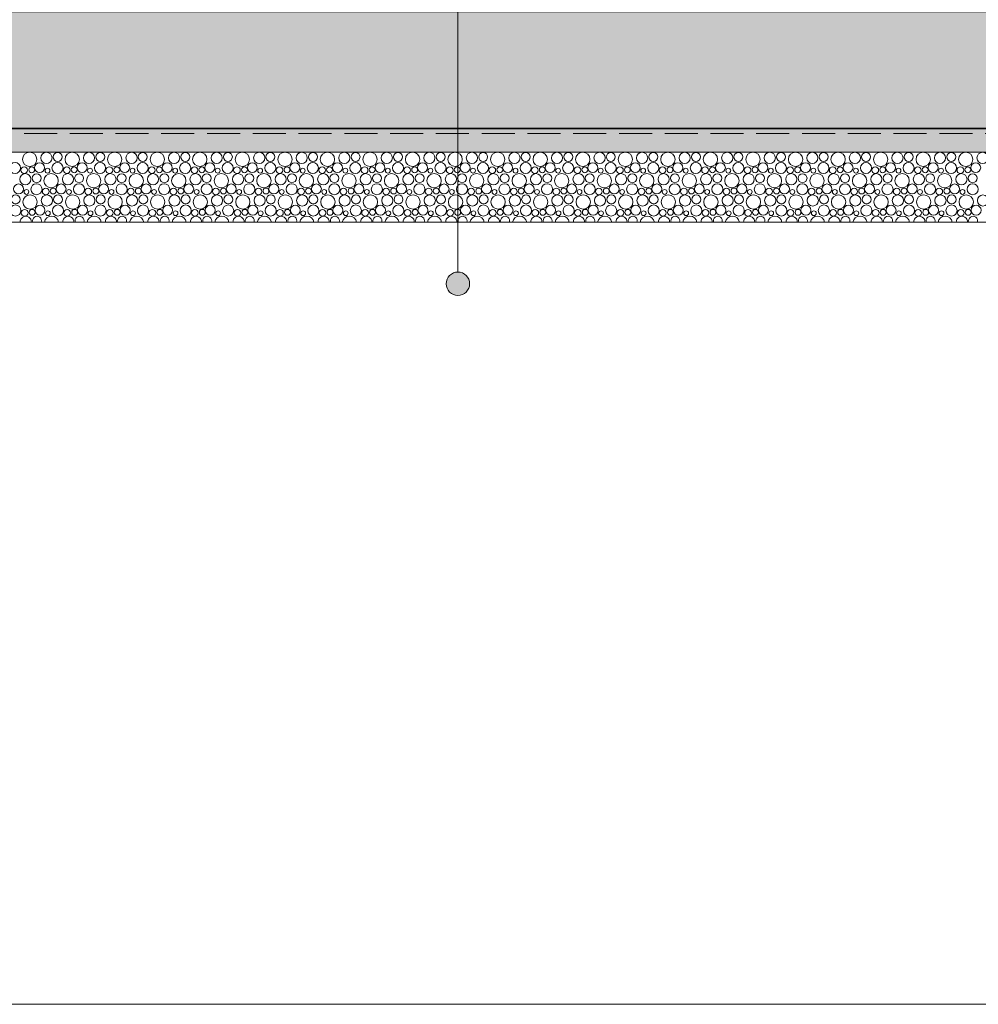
# Model space of a CAD drawing. Header units: millimetres. Extents: x -126680 to -83680, y 18016 to 39016.
# Tile 72 of 121: x -102287 to -98190, y 18016 to 22224. Entities that reach past the tile are written whole.
import ezdxf

# ---------------------------------------------------------------- set-up
doc = ezdxf.new("R2010")
doc.units = ezdxf.units.MM
doc.header["$MEASUREMENT"] = 0
doc.linetypes.add('Krawędzie ukryte', pattern=[195.611112, 141.111112, -54.5])
for name, color, linetype, lineweight in [('Nowe_Konstrukcja - Stropy_Nr_pióra__21', 7, 'Continuous', 20), ('Nowe_Konstrukcja - Stropy_Nr_pióra__3', 7, 'Continuous', 13), ('Nowe_Konstrukcja - Stropy_Nr_pióra__41', 7, 'Continuous', 13), ('Nowe_Konstrukcja - Stropy_Nr_pióra__7', 7, 'Continuous', 35), ('Nowe_Konstrukcja - Ściany zew_Nr_pióra__21', 7, 'Continuous', 20), ('Nowe_Wymiarowanie - Ogólne_Nr_pióra__42', 8, 'Continuous', 25), ('Nowe_zagospodarowanie_Nr_pióra__21', 7, 'Continuous', 20)]:
    doc.layers.add(name, color=color, linetype=linetype, lineweight=lineweight)
doc.layers.add('Nowe_Konstrukcja - Stropy_Nr_pióra__62', color=7, linetype='Continuous', lineweight=18, true_color=0xaaaaaa)
doc.layers.add('Nowe_Wymiarowanie - Ogólne_Nr_pióra__81', color=7, linetype='Continuous', lineweight=13, true_color=0x6a6a6a)
doc.layers.add('Nowe_Wymiarowanie - Ogólne', color=7, linetype='Continuous')
doc.layers.add('Nowe_zagospodarowanie', color=7, linetype='Continuous')
doc.styles.add('STYL_AUTOMATYCZNY_1', font='arial.ttf')
doc.dimstyles.new('STYL_AUTOMATYCZNY__1', dxfattribs={"dimtxt": 125, "dimasz": 47.5, "dimexe": 0.18, "dimexo": 0.0625, "dimgap": 0, "dimtad": 1, "dimdec": 0, "dimlfac": 0.1, "dimzin": 0, "dimdsep": 46, "dimtxsty": 'STYL_AUTOMATYCZNY_1', "dimblk": 'ARROWHEAD_6', "dimblk1": 'ARROWHEAD_6', "dimblk2": 'ARROWHEAD_6', "dimcen": 0.09, "dimse1": 1, "dimse2": 1, "dimclrd": 256, "dimclre": 256, "dimclrt": 8, "dimazin": 0, "dimtfac": 1, "dimtdec": 4, "dimtmove": 0, "dimatfit": 3, "dimfxl": 0, "dimtolj": 1, "dimtzin": 0, "dimarcsym": 0})

# ---------------------------------------------------------------- blocks, each defined once
blk = doc.blocks.new('*X4')
at = {"layer": 'Nowe_Konstrukcja - Stropy_Nr_pióra__62', "color": 253, "linetype": 'Continuous', "lineweight": 18, "true_color": 0xaaaaaa}
for centre, radius in [((-102244.4, 21626.9), 30.6), ((-102172.6, 21633.2), 23.9), ((-102124.6, 21637.6), 19.2), ((-102062.5, 21626.9), 30.6), ((-101990.7, 21633.2), 23.9), ((-101942.7, 21637.6), 19.2), ((-101880.7, 21626.9), 30.6), ((-101808.9, 21633.2), 23.9), ((-101760.9, 21637.6), 19.2), ((-101698.8, 21626.9), 30.6), ((-101627, 21633.2), 23.9), ((-101579, 21637.6), 19.2), ((-101517, 21626.9), 30.6), ((-101445.2, 21633.2), 23.9), ((-101397.2, 21637.6), 19.2), ((-101335.1, 21626.9), 30.6), ((-101263.3, 21633.2), 23.9), ((-101215.3, 21637.6), 19.2), ((-101153.2, 21626.9), 30.6), ((-101081.5, 21633.2), 23.9), ((-101033.5, 21637.6), 19.2), ((-100971.4, 21626.9), 30.6), ((-100899.6, 21633.2), 23.9), ((-100851.6, 21637.6), 19.2), ((-100789.5, 21626.9), 30.6), ((-100717.8, 21633.2), 23.9), ((-100669.7, 21637.6), 19.2), ((-100607.7, 21626.9), 30.6), ((-100535.9, 21633.2), 23.9), ((-100487.9, 21637.6), 19.2), ((-100425.8, 21626.9), 30.6), ((-100354.1, 21633.2), 23.9), ((-100306, 21637.6), 19.2), ((-100244, 21626.9), 30.6), ((-100172.2, 21633.2), 23.9), ((-100124.2, 21637.6), 19.2), ((-100062.1, 21626.9), 30.6), ((-99990.3, 21633.2), 23.9), ((-99942.3, 21637.6), 19.2), ((-99880.3, 21626.9), 30.6), ((-99808.5, 21633.2), 23.9), ((-99760.5, 21637.6), 19.2), ((-99698.4, 21626.9), 30.6), ((-99626.6, 21633.2), 23.9), ((-99578.6, 21637.6), 19.2), ((-99516.6, 21626.9), 30.6), ((-99444.8, 21633.2), 23.9), ((-99396.8, 21637.6), 19.2), ((-99334.7, 21626.9), 30.6), ((-99262.9, 21633.2), 23.9), ((-99214.9, 21637.6), 19.2), ((-99152.9, 21626.9), 30.6), ((-99081.1, 21633.2), 23.9), ((-99033.1, 21637.6), 19.2), ((-98971, 21626.9), 30.6), ((-98899.2, 21633.2), 23.9), ((-98851.2, 21637.6), 19.2), ((-98789.2, 21626.9), 30.6), ((-98717.4, 21633.2), 23.9), ((-98669.4, 21637.6), 19.2), ((-98607.3, 21626.9), 30.6), ((-98535.5, 21633.2), 23.9), ((-98487.5, 21637.6), 19.2), ((-98425.4, 21626.9), 30.6), ((-98353.7, 21633.2), 23.9), ((-98305.6, 21637.6), 19.2), ((-98243.6, 21626.9), 30.6), ((-98171.8, 21633.2), 23.9), ((-102306.9, 21590.4), 23.7), ((-102267.4, 21580.8), 14.3), ((-102235.5, 21582.6), 12.5), ((-102201.8, 21591.5), 21.3), ((-102168.1, 21578.8), 10.3), ((-102125.1, 21590.4), 23.7), ((-102085.6, 21580.8), 14.3), ((-102053.7, 21582.6), 12.5), ((-102020, 21591.5), 21.3), ((-101986.3, 21578.8), 10.3), ((-101943.2, 21590.4), 23.7), ((-101903.7, 21580.8), 14.3), ((-101871.8, 21582.6), 12.5), ((-101838.1, 21591.5), 21.3), ((-101804.4, 21578.8), 10.3), ((-101761.4, 21590.4), 23.7), ((-101721.9, 21580.8), 14.3), ((-101689.9, 21582.6), 12.5), ((-101656.3, 21591.5), 21.3), ((-101622.6, 21578.8), 10.3), ((-101579.5, 21590.4), 23.7), ((-101540, 21580.8), 14.3), ((-101508.1, 21582.6), 12.5), ((-101474.4, 21591.5), 21.3), ((-101440.7, 21578.8), 10.3), ((-101397.7, 21590.4), 23.7), ((-101358.2, 21580.8), 14.3), ((-101326.2, 21582.6), 12.5), ((-101292.6, 21591.5), 21.3), ((-101258.9, 21578.8), 10.3), ((-101215.8, 21590.4), 23.7), ((-101176.3, 21580.8), 14.3), ((-101144.4, 21582.6), 12.5), ((-101110.7, 21591.5), 21.3), ((-101077, 21578.8), 10.3), ((-101034, 21590.4), 23.7), ((-100994.4, 21580.8), 14.3), ((-100962.5, 21582.6), 12.5), ((-100928.8, 21591.5), 21.3), ((-100895.2, 21578.8), 10.3), ((-100852.1, 21590.4), 23.7), ((-100812.6, 21580.8), 14.3), ((-100780.7, 21582.6), 12.5), ((-100747, 21591.5), 21.3), ((-100713.3, 21578.8), 10.3), ((-100670.3, 21590.4), 23.7), ((-100630.7, 21580.8), 14.3), ((-100598.8, 21582.6), 12.5), ((-100565.1, 21591.5), 21.3), ((-100531.5, 21578.8), 10.3), ((-100488.4, 21590.4), 23.7), ((-100448.9, 21580.8), 14.3), ((-100417, 21582.6), 12.5), ((-100383.3, 21591.5), 21.3), ((-100349.6, 21578.8), 10.3), ((-100306.5, 21590.4), 23.7), ((-100267, 21580.8), 14.3), ((-100235.1, 21582.6), 12.5), ((-100201.4, 21591.5), 21.3), ((-100167.7, 21578.8), 10.3), ((-100124.7, 21590.4), 23.7), ((-100085.2, 21580.8), 14.3), ((-100053.3, 21582.6), 12.5), ((-100019.6, 21591.5), 21.3), ((-99985.9, 21578.8), 10.3), ((-99942.8, 21590.4), 23.7), ((-99903.3, 21580.8), 14.3), ((-99871.4, 21582.6), 12.5), ((-99837.7, 21591.5), 21.3), ((-99804, 21578.8), 10.3), ((-99761, 21590.4), 23.7), ((-99721.5, 21580.8), 14.3), ((-99689.6, 21582.6), 12.5), ((-99655.9, 21591.5), 21.3), ((-99622.2, 21578.8), 10.3), ((-99579.1, 21590.4), 23.7), ((-99539.6, 21580.8), 14.3), ((-99507.7, 21582.6), 12.5), ((-99474, 21591.5), 21.3), ((-99440.3, 21578.8), 10.3), ((-99397.3, 21590.4), 23.7), ((-99357.8, 21580.8), 14.3), ((-99325.8, 21582.6), 12.5), ((-99292.2, 21591.5), 21.3), ((-99258.5, 21578.8), 10.3), ((-99215.4, 21590.4), 23.7), ((-99175.9, 21580.8), 14.3), ((-99144, 21582.6), 12.5), ((-99110.3, 21591.5), 21.3), ((-99076.6, 21578.8), 10.3), ((-99033.6, 21590.4), 23.7), ((-98994.1, 21580.8), 14.3), ((-98962.1, 21582.6), 12.5), ((-98928.5, 21591.5), 21.3), ((-98894.8, 21578.8), 10.3), ((-98851.7, 21590.4), 23.7), ((-98812.2, 21580.8), 14.3), ((-98780.3, 21582.6), 12.5), ((-98746.6, 21591.5), 21.3), ((-98712.9, 21578.8), 10.3), ((-98669.9, 21590.4), 23.7), ((-98630.3, 21580.8), 14.3), ((-98598.4, 21582.6), 12.5), ((-98564.7, 21591.5), 21.3), ((-98531.1, 21578.8), 10.3), ((-98488, 21590.4), 23.7), ((-98448.5, 21580.8), 14.3), ((-98416.6, 21582.6), 12.5), ((-98382.9, 21591.5), 21.3), ((-98349.2, 21578.8), 10.3), ((-98306.2, 21590.4), 23.7), ((-98266.6, 21580.8), 14.3), ((-98234.7, 21582.6), 12.5), ((-98201, 21591.5), 21.3), ((-102262.6, 21542.2), 23.9), ((-102214.6, 21546.6), 19.2), ((-102152.5, 21535.9), 30.6), ((-102080.7, 21542.2), 23.9), ((-102032.7, 21546.6), 19.2), ((-101970.7, 21535.9), 30.6), ((-101898.9, 21542.2), 23.9), ((-101850.9, 21546.6), 19.2), ((-101788.8, 21535.9), 30.6), ((-101717, 21542.2), 23.9), ((-101669, 21546.6), 19.2), ((-101607, 21535.9), 30.6), ((-101535.2, 21542.2), 23.9), ((-101487.2, 21546.6), 19.2), ((-101425.1, 21535.9), 30.6), ((-101353.3, 21542.2), 23.9), ((-101305.3, 21546.6), 19.2), ((-101243.2, 21535.9), 30.6), ((-101171.5, 21542.2), 23.9), ((-101123.5, 21546.6), 19.2), ((-101061.4, 21535.9), 30.6), ((-100989.6, 21542.2), 23.9), ((-100941.6, 21546.6), 19.2), ((-100879.5, 21535.9), 30.6), ((-100807.8, 21542.2), 23.9), ((-100759.7, 21546.6), 19.2), ((-100697.7, 21535.9), 30.6), ((-100625.9, 21542.2), 23.9), ((-100577.9, 21546.6), 19.2), ((-100515.8, 21535.9), 30.6), ((-100444.1, 21542.2), 23.9), ((-100396, 21546.6), 19.2), ((-100334, 21535.9), 30.6), ((-100262.2, 21542.2), 23.9), ((-100214.2, 21546.6), 19.2), ((-100152.1, 21535.9), 30.6), ((-100080.3, 21542.2), 23.9), ((-100032.3, 21546.6), 19.2), ((-99970.3, 21535.9), 30.6), ((-99898.5, 21542.2), 23.9), ((-99850.5, 21546.6), 19.2), ((-99788.4, 21535.9), 30.6), ((-99716.6, 21542.2), 23.9), ((-99668.6, 21546.6), 19.2), ((-99606.6, 21535.9), 30.6), ((-99534.8, 21542.2), 23.9), ((-99486.8, 21546.6), 19.2), ((-99424.7, 21535.9), 30.6), ((-99352.9, 21542.2), 23.9), ((-99304.9, 21546.6), 19.2), ((-99242.9, 21535.9), 30.6), ((-99171.1, 21542.2), 23.9), ((-99123.1, 21546.6), 19.2), ((-99061, 21535.9), 30.6), ((-98989.2, 21542.2), 23.9), ((-98941.2, 21546.6), 19.2), ((-98879.2, 21535.9), 30.6), ((-98807.4, 21542.2), 23.9), ((-98759.4, 21546.6), 19.2), ((-98697.3, 21535.9), 30.6), ((-98625.5, 21542.2), 23.9), ((-98577.5, 21546.6), 19.2), ((-98515.4, 21535.9), 30.6), ((-98443.7, 21542.2), 23.9), ((-98395.6, 21546.6), 19.2), ((-98333.6, 21535.9), 30.6), ((-98261.8, 21542.2), 23.9), ((-98213.8, 21546.6), 19.2), ((-102291.8, 21500.5), 21.3), ((-102215.1, 21499.4), 23.7), ((-102175.6, 21489.8), 14.3), ((-102143.7, 21491.6), 12.5), ((-102110, 21500.5), 21.3), ((-102033.2, 21499.4), 23.7), ((-101993.7, 21489.8), 14.3), ((-101961.8, 21491.6), 12.5), ((-101928.1, 21500.5), 21.3), ((-101851.4, 21499.4), 23.7), ((-101811.9, 21489.8), 14.3), ((-101779.9, 21491.6), 12.5), ((-101746.3, 21500.5), 21.3), ((-101669.5, 21499.4), 23.7), ((-101630, 21489.8), 14.3), ((-101598.1, 21491.6), 12.5), ((-101564.4, 21500.5), 21.3), ((-101487.7, 21499.4), 23.7), ((-101448.2, 21489.8), 14.3), ((-101416.2, 21491.6), 12.5), ((-101382.6, 21500.5), 21.3), ((-101305.8, 21499.4), 23.7), ((-101266.3, 21489.8), 14.3), ((-101234.4, 21491.6), 12.5), ((-101200.7, 21500.5), 21.3), ((-101124, 21499.4), 23.7), ((-101084.4, 21489.8), 14.3), ((-101052.5, 21491.6), 12.5), ((-101018.8, 21500.5), 21.3), ((-100942.1, 21499.4), 23.7), ((-100902.6, 21489.8), 14.3), ((-100870.7, 21491.6), 12.5), ((-100837, 21500.5), 21.3), ((-100760.3, 21499.4), 23.7), ((-100720.7, 21489.8), 14.3), ((-100688.8, 21491.6), 12.5), ((-100655.1, 21500.5), 21.3), ((-100578.4, 21499.4), 23.7), ((-100538.9, 21489.8), 14.3), ((-100507, 21491.6), 12.5), ((-100473.3, 21500.5), 21.3), ((-100396.5, 21499.4), 23.7), ((-100357, 21489.8), 14.3), ((-100325.1, 21491.6), 12.5), ((-100291.4, 21500.5), 21.3), ((-100214.7, 21499.4), 23.7), ((-100175.2, 21489.8), 14.3), ((-100143.3, 21491.6), 12.5), ((-100109.6, 21500.5), 21.3), ((-100032.8, 21499.4), 23.7), ((-99993.3, 21489.8), 14.3), ((-99961.4, 21491.6), 12.5), ((-99927.7, 21500.5), 21.3), ((-99851, 21499.4), 23.7), ((-99811.5, 21489.8), 14.3), ((-99779.6, 21491.6), 12.5), ((-99745.9, 21500.5), 21.3), ((-99669.1, 21499.4), 23.7), ((-99629.6, 21489.8), 14.3), ((-99597.7, 21491.6), 12.5), ((-99564, 21500.5), 21.3), ((-99487.3, 21499.4), 23.7), ((-99447.8, 21489.8), 14.3), ((-99415.8, 21491.6), 12.5), ((-99382.2, 21500.5), 21.3), ((-99305.4, 21499.4), 23.7), ((-99265.9, 21489.8), 14.3), ((-99234, 21491.6), 12.5), ((-99200.3, 21500.5), 21.3), ((-99123.6, 21499.4), 23.7), ((-99084.1, 21489.8), 14.3), ((-99052.1, 21491.6), 12.5), ((-99018.5, 21500.5), 21.3), ((-98941.7, 21499.4), 23.7), ((-98902.2, 21489.8), 14.3), ((-98870.3, 21491.6), 12.5), ((-98836.6, 21500.5), 21.3), ((-98759.9, 21499.4), 23.7), ((-98720.3, 21489.8), 14.3), ((-98688.4, 21491.6), 12.5), ((-98654.7, 21500.5), 21.3), ((-98578, 21499.4), 23.7), ((-98538.5, 21489.8), 14.3), ((-98506.6, 21491.6), 12.5), ((-98472.9, 21500.5), 21.3), ((-98396.2, 21499.4), 23.7), ((-98356.6, 21489.8), 14.3), ((-98324.7, 21491.6), 12.5), ((-98291, 21500.5), 21.3), ((-98214.3, 21499.4), 23.7), ((-102304.6, 21455.6), 19.2), ((-102242.5, 21444.9), 30.6), ((-102258.1, 21487.8), 10.3), ((-102170.7, 21451.2), 23.9), ((-102122.7, 21455.6), 19.2), ((-102060.7, 21444.9), 30.6), ((-102076.3, 21487.8), 10.3), ((-101988.9, 21451.2), 23.9), ((-101940.9, 21455.6), 19.2), ((-101878.8, 21444.9), 30.6), ((-101894.4, 21487.8), 10.3), ((-101807, 21451.2), 23.9), ((-101759, 21455.6), 19.2), ((-101697, 21444.9), 30.6), ((-101712.6, 21487.8), 10.3), ((-101625.2, 21451.2), 23.9), ((-101577.2, 21455.6), 19.2), ((-101515.1, 21444.9), 30.6), ((-101530.7, 21487.8), 10.3), ((-101443.3, 21451.2), 23.9), ((-101395.3, 21455.6), 19.2), ((-101333.2, 21444.9), 30.6), ((-101348.9, 21487.8), 10.3), ((-101261.5, 21451.2), 23.9), ((-101213.5, 21455.6), 19.2), ((-101151.4, 21444.9), 30.6), ((-101167, 21487.8), 10.3), ((-101079.6, 21451.2), 23.9), ((-101031.6, 21455.6), 19.2), ((-100969.5, 21444.9), 30.6), ((-100985.2, 21487.8), 10.3), ((-100897.8, 21451.2), 23.9), ((-100849.7, 21455.6), 19.2), ((-100787.7, 21444.9), 30.6), ((-100803.3, 21487.8), 10.3), ((-100715.9, 21451.2), 23.9), ((-100667.9, 21455.6), 19.2), ((-100605.8, 21444.9), 30.6), ((-100621.5, 21487.8), 10.3), ((-100534.1, 21451.2), 23.9), ((-100486, 21455.6), 19.2), ((-100424, 21444.9), 30.6), ((-100439.6, 21487.8), 10.3), ((-100352.2, 21451.2), 23.9), ((-100304.2, 21455.6), 19.2), ((-100242.1, 21444.9), 30.6), ((-100257.7, 21487.8), 10.3), ((-100170.3, 21451.2), 23.9), ((-100122.3, 21455.6), 19.2), ((-100060.3, 21444.9), 30.6), ((-100075.9, 21487.8), 10.3), ((-99988.5, 21451.2), 23.9), ((-99940.5, 21455.6), 19.2), ((-99878.4, 21444.9), 30.6), ((-99894, 21487.8), 10.3), ((-99806.6, 21451.2), 23.9), ((-99758.6, 21455.6), 19.2), ((-99696.6, 21444.9), 30.6), ((-99712.2, 21487.8), 10.3), ((-99624.8, 21451.2), 23.9), ((-99576.8, 21455.6), 19.2), ((-99514.7, 21444.9), 30.6), ((-99530.3, 21487.8), 10.3), ((-99442.9, 21451.2), 23.9), ((-99394.9, 21455.6), 19.2), ((-99332.9, 21444.9), 30.6), ((-99348.5, 21487.8), 10.3), ((-99261.1, 21451.2), 23.9), ((-99213.1, 21455.6), 19.2), ((-99151, 21444.9), 30.6), ((-99166.6, 21487.8), 10.3), ((-99079.2, 21451.2), 23.9), ((-99031.2, 21455.6), 19.2), ((-98969.2, 21444.9), 30.6), ((-98984.8, 21487.8), 10.3), ((-98897.4, 21451.2), 23.9), ((-98849.4, 21455.6), 19.2), ((-98787.3, 21444.9), 30.6), ((-98802.9, 21487.8), 10.3), ((-98715.5, 21451.2), 23.9), ((-98667.5, 21455.6), 19.2), ((-98605.4, 21444.9), 30.6), ((-98621.1, 21487.8), 10.3), ((-98533.7, 21451.2), 23.9), ((-98485.6, 21455.6), 19.2), ((-98423.6, 21444.9), 30.6), ((-98439.2, 21487.8), 10.3), ((-98351.8, 21451.2), 23.9), ((-98303.8, 21455.6), 19.2), ((-98241.7, 21444.9), 30.6), ((-98257.4, 21487.8), 10.3), ((-98170, 21451.2), 23.9), ((-102305.1, 21408.4), 23.7), ((-102200, 21409.5), 21.3), ((-102123.2, 21408.4), 23.7), ((-102018.1, 21409.5), 21.3), ((-101941.4, 21408.4), 23.7), ((-101836.3, 21409.5), 21.3), ((-101759.5, 21408.4), 23.7), ((-101654.4, 21409.5), 21.3), ((-101577.7, 21408.4), 23.7), ((-101472.6, 21409.5), 21.3), ((-101395.8, 21408.4), 23.7), ((-101290.7, 21409.5), 21.3), ((-101214, 21408.4), 23.7), ((-101108.8, 21409.5), 21.3), ((-101032.1, 21408.4), 23.7), ((-100927, 21409.5), 21.3), ((-100850.3, 21408.4), 23.7), ((-100745.1, 21409.5), 21.3), ((-100668.4, 21408.4), 23.7), ((-100563.3, 21409.5), 21.3), ((-100486.5, 21408.4), 23.7), ((-100381.4, 21409.5), 21.3), ((-100304.7, 21408.4), 23.7), ((-100199.6, 21409.5), 21.3), ((-100122.8, 21408.4), 23.7), ((-100017.7, 21409.5), 21.3), ((-99941, 21408.4), 23.7), ((-99835.9, 21409.5), 21.3), ((-99759.1, 21408.4), 23.7), ((-99654, 21409.5), 21.3), ((-99577.3, 21408.4), 23.7), ((-99472.2, 21409.5), 21.3), ((-99395.4, 21408.4), 23.7), ((-99290.3, 21409.5), 21.3), ((-99213.6, 21408.4), 23.7), ((-99108.5, 21409.5), 21.3), ((-99031.7, 21408.4), 23.7), ((-98926.6, 21409.5), 21.3), ((-98849.9, 21408.4), 23.7), ((-98744.7, 21409.5), 21.3), ((-98668, 21408.4), 23.7), ((-98562.9, 21409.5), 21.3), ((-98486.2, 21408.4), 23.7), ((-98381, 21409.5), 21.3), ((-98304.3, 21408.4), 23.7), ((-98199.2, 21409.5), 21.3), ((-102265.6, 21398.8), 14.3), ((-102233.7, 21400.6), 12.5), ((-102166.3, 21396.8), 10.3), ((-102083.7, 21398.8), 14.3), ((-102051.8, 21400.6), 12.5), ((-101984.4, 21396.8), 10.3), ((-101901.9, 21398.8), 14.3), ((-101869.9, 21400.6), 12.5), ((-101802.6, 21396.8), 10.3), ((-101720, 21398.8), 14.3), ((-101688.1, 21400.6), 12.5), ((-101620.7, 21396.8), 10.3), ((-101538.2, 21398.8), 14.3), ((-101506.2, 21400.6), 12.5), ((-101438.9, 21396.8), 10.3), ((-101356.3, 21398.8), 14.3), ((-101324.4, 21400.6), 12.5), ((-101257, 21396.8), 10.3), ((-101174.4, 21398.8), 14.3), ((-101142.5, 21400.6), 12.5), ((-101075.2, 21396.8), 10.3), ((-100992.6, 21398.8), 14.3), ((-100960.7, 21400.6), 12.5), ((-100893.3, 21396.8), 10.3), ((-100810.7, 21398.8), 14.3), ((-100778.8, 21400.6), 12.5), ((-100711.5, 21396.8), 10.3), ((-100628.9, 21398.8), 14.3), ((-100597, 21400.6), 12.5), ((-100529.6, 21396.8), 10.3), ((-100447, 21398.8), 14.3), ((-100415.1, 21400.6), 12.5), ((-100347.7, 21396.8), 10.3), ((-100265.2, 21398.8), 14.3), ((-100233.3, 21400.6), 12.5), ((-100165.9, 21396.8), 10.3), ((-100083.3, 21398.8), 14.3), ((-100051.4, 21400.6), 12.5), ((-99984, 21396.8), 10.3), ((-99901.5, 21398.8), 14.3), ((-99869.6, 21400.6), 12.5), ((-99802.2, 21396.8), 10.3), ((-99719.6, 21398.8), 14.3), ((-99687.7, 21400.6), 12.5), ((-99620.3, 21396.8), 10.3), ((-99537.8, 21398.8), 14.3), ((-99505.8, 21400.6), 12.5), ((-99438.5, 21396.8), 10.3), ((-99355.9, 21398.8), 14.3), ((-99324, 21400.6), 12.5), ((-99256.6, 21396.8), 10.3), ((-99174.1, 21398.8), 14.3), ((-99142.1, 21400.6), 12.5), ((-99074.8, 21396.8), 10.3), ((-98992.2, 21398.8), 14.3), ((-98960.3, 21400.6), 12.5), ((-98892.9, 21396.8), 10.3), ((-98810.3, 21398.8), 14.3), ((-98778.4, 21400.6), 12.5), ((-98711.1, 21396.8), 10.3), ((-98628.5, 21398.8), 14.3), ((-98596.6, 21400.6), 12.5), ((-98529.2, 21396.8), 10.3), ((-98446.6, 21398.8), 14.3), ((-98414.7, 21400.6), 12.5), ((-98347.4, 21396.8), 10.3), ((-98264.8, 21398.8), 14.3), ((-98232.9, 21400.6), 12.5)]:
    blk.add_circle(centre, radius, dxfattribs=at)
for centre, radius, start, end in [((-102216.9, 21681.4), 23.7, 257.736, 282.264), ((-102177.4, 21671.8), 14.3, 251.5647, 288.4353), ((-102035.1, 21681.4), 23.7, 257.736, 282.264), ((-101995.6, 21671.8), 14.3, 251.5647, 288.4353), ((-101853.2, 21681.4), 23.7, 257.736, 282.264), ((-101813.7, 21671.8), 14.3, 251.5647, 288.4353), ((-101671.4, 21681.4), 23.7, 257.736, 282.264), ((-101631.9, 21671.8), 14.3, 251.5647, 288.4353), ((-101489.5, 21681.4), 23.7, 257.736, 282.264), ((-101450, 21671.8), 14.3, 251.5647, 288.4353), ((-101307.7, 21681.4), 23.7, 257.736, 282.264), ((-101268.2, 21671.8), 14.3, 251.5647, 288.4353), ((-101125.8, 21681.4), 23.7, 257.736, 282.264), ((-101086.3, 21671.8), 14.3, 251.5647, 288.4353), ((-100944, 21681.4), 23.7, 257.736, 282.264), ((-100904.4, 21671.8), 14.3, 251.5647, 288.4353), ((-100762.1, 21681.4), 23.7, 257.736, 282.264), ((-100722.6, 21671.8), 14.3, 251.5647, 288.4353), ((-100580.3, 21681.4), 23.7, 257.736, 282.264), ((-100540.7, 21671.8), 14.3, 251.5647, 288.4353), ((-100398.4, 21681.4), 23.7, 257.736, 282.264), ((-100358.9, 21671.8), 14.3, 251.5647, 288.4353), ((-100216.5, 21681.4), 23.7, 257.736, 282.264), ((-100177, 21671.8), 14.3, 251.5647, 288.4353), ((-100034.7, 21681.4), 23.7, 257.736, 282.264), ((-99995.2, 21671.8), 14.3, 251.5647, 288.4353), ((-99852.8, 21681.4), 23.7, 257.736, 282.264), ((-99813.3, 21671.8), 14.3, 251.5647, 288.4353), ((-99671, 21681.4), 23.7, 257.736, 282.264), ((-99631.5, 21671.8), 14.3, 251.5647, 288.4353), ((-99489.1, 21681.4), 23.7, 257.736, 282.264), ((-99449.6, 21671.8), 14.3, 251.5647, 288.4353), ((-99307.3, 21681.4), 23.7, 257.736, 282.264), ((-99267.8, 21671.8), 14.3, 251.5647, 288.4353), ((-99125.4, 21681.4), 23.7, 257.736, 282.264), ((-99085.9, 21671.8), 14.3, 251.5647, 288.4353), ((-98943.6, 21681.4), 23.7, 257.736, 282.264), ((-98904.1, 21671.8), 14.3, 251.5647, 288.4353), ((-98761.7, 21681.4), 23.7, 257.736, 282.264), ((-98722.2, 21671.8), 14.3, 251.5647, 288.4353), ((-98579.9, 21681.4), 23.7, 257.736, 282.264), ((-98540.3, 21671.8), 14.3, 251.5647, 288.4353), ((-98398, 21681.4), 23.7, 257.736, 282.264), ((-98358.5, 21671.8), 14.3, 251.5647, 288.4353), ((-98216.2, 21681.4), 23.7, 257.736, 282.264), ((-102260.7, 21360.2), 23.9, 355.4446, 184.5554), ((-102212.7, 21364.6), 19.2, 340.8104, 199.1896), ((-102150.7, 21353.9), 30.6, 8.1412, 171.8588), ((-102078.9, 21360.2), 23.9, 355.4446, 184.5554), ((-102030.9, 21364.6), 19.2, 340.8104, 199.1896), ((-101968.8, 21353.9), 30.6, 8.1412, 171.8588), ((-101897, 21360.2), 23.9, 355.4446, 184.5554), ((-101849, 21364.6), 19.2, 340.8104, 199.1896), ((-101787, 21353.9), 30.6, 8.1412, 171.8588), ((-101715.2, 21360.2), 23.9, 355.4446, 184.5554), ((-101667.2, 21364.6), 19.2, 340.8104, 199.1896), ((-101605.1, 21353.9), 30.6, 8.1412, 171.8588), ((-101533.3, 21360.2), 23.9, 355.4446, 184.5554), ((-101485.3, 21364.6), 19.2, 340.8104, 199.1896), ((-101423.2, 21353.9), 30.6, 8.1412, 171.8588), ((-101351.5, 21360.2), 23.9, 355.4446, 184.5554), ((-101303.5, 21364.6), 19.2, 340.8104, 199.1896), ((-101241.4, 21353.9), 30.6, 8.1412, 171.8588), ((-101169.6, 21360.2), 23.9, 355.4446, 184.5554), ((-101121.6, 21364.6), 19.2, 340.8104, 199.1896), ((-101059.5, 21353.9), 30.6, 8.1412, 171.8588), ((-100987.8, 21360.2), 23.9, 355.4446, 184.5554), ((-100939.7, 21364.6), 19.2, 340.8104, 199.1896), ((-100877.7, 21353.9), 30.6, 8.1412, 171.8588), ((-100805.9, 21360.2), 23.9, 355.4446, 184.5554), ((-100757.9, 21364.6), 19.2, 340.8104, 199.1896), ((-100695.8, 21353.9), 30.6, 8.1412, 171.8588), ((-100624.1, 21360.2), 23.9, 355.4446, 184.5554), ((-100576, 21364.6), 19.2, 340.8104, 199.1896), ((-100514, 21353.9), 30.6, 8.1412, 171.8588), ((-100442.2, 21360.2), 23.9, 355.4446, 184.5554), ((-100394.2, 21364.6), 19.2, 340.8104, 199.1896), ((-100332.1, 21353.9), 30.6, 8.1412, 171.8588), ((-100260.3, 21360.2), 23.9, 355.4446, 184.5554), ((-100212.3, 21364.6), 19.2, 340.8104, 199.1896), ((-100150.3, 21353.9), 30.6, 8.1412, 171.8588), ((-100078.5, 21360.2), 23.9, 355.4446, 184.5554), ((-100030.5, 21364.6), 19.2, 340.8104, 199.1896), ((-99968.4, 21353.9), 30.6, 8.1412, 171.8588), ((-99896.6, 21360.2), 23.9, 355.4446, 184.5554), ((-99848.6, 21364.6), 19.2, 340.8104, 199.1896), ((-99786.6, 21353.9), 30.6, 8.1412, 171.8588), ((-99714.8, 21360.2), 23.9, 355.4446, 184.5554), ((-99666.8, 21364.6), 19.2, 340.8104, 199.1896), ((-99604.7, 21353.9), 30.6, 8.1412, 171.8588), ((-99532.9, 21360.2), 23.9, 355.4446, 184.5554), ((-99484.9, 21364.6), 19.2, 340.8104, 199.1896), ((-99422.9, 21353.9), 30.6, 8.1412, 171.8588), ((-99351.1, 21360.2), 23.9, 355.4446, 184.5554), ((-99303.1, 21364.6), 19.2, 340.8104, 199.1896), ((-99241, 21353.9), 30.6, 8.1412, 171.8588), ((-99169.2, 21360.2), 23.9, 355.4446, 184.5554), ((-99121.2, 21364.6), 19.2, 340.8104, 199.1896), ((-99059.2, 21353.9), 30.6, 8.1412, 171.8588), ((-98987.4, 21360.2), 23.9, 355.4446, 184.5554), ((-98939.4, 21364.6), 19.2, 340.8104, 199.1896), ((-98877.3, 21353.9), 30.6, 8.1412, 171.8588), ((-98805.5, 21360.2), 23.9, 355.4446, 184.5554), ((-98757.5, 21364.6), 19.2, 340.8104, 199.1896), ((-98695.4, 21353.9), 30.6, 8.1412, 171.8588), ((-98623.7, 21360.2), 23.9, 355.4446, 184.5554), ((-98575.6, 21364.6), 19.2, 340.8104, 199.1896), ((-98513.6, 21353.9), 30.6, 8.1412, 171.8588), ((-98441.8, 21360.2), 23.9, 355.4446, 184.5554), ((-98393.8, 21364.6), 19.2, 340.8104, 199.1896), ((-98331.7, 21353.9), 30.6, 8.1412, 171.8588), ((-98260, 21360.2), 23.9, 355.4446, 184.5554), ((-98211.9, 21364.6), 19.2, 340.8104, 199.1896)]:
    blk.add_arc(centre, radius, start, end, dxfattribs=at)
blk = doc.blocks.new('Wypełnienie_2_2', base_point=(0, 0))
at = {"layer": 'Nowe_Konstrukcja - Stropy_Nr_pióra__21', "color": 7, "linetype": 'Continuous', "lineweight": 20, "flags": 128}
blk.add_lwpolyline([(-122349.5, 21358.3), (-95431.4, 21358.3), (-95431.4, 21658.3), (-122349.5, 21658.3)], close=True, dxfattribs=at)
at = {"layer": 'Nowe_Konstrukcja - Stropy_Nr_pióra__62', "color": 253, "linetype": 'Continuous', "lineweight": 18, "true_color": 0xaaaaaa}
blk.add_blockref('*X4', (0, 0), dxfattribs=at)
blk = doc.blocks.new('Polilinia_15_2', base_point=(-100413.9, 21095.3))
at = {"layer": 'Nowe_zagospodarowanie', "linetype": 'Continuous', "lineweight": 0, "true_color": 0x000000}
blk.add_hatch(color=18, dxfattribs=at).paths.add_polyline_path([(-100463.9, 21095.3), (-100460.1, 21076.2), (-100449.2, 21060), (-100433, 21049.2), (-100413.9, 21045.3), (-100394.7, 21049.2), (-100378.5, 21060), (-100367.7, 21076.2), (-100363.9, 21095.3), (-100367.7, 21114.5), (-100378.5, 21130.7), (-100394.7, 21141.5), (-100413.9, 21145.3), (-100433, 21141.5), (-100449.2, 21130.7), (-100460.1, 21114.5)])
at = {"layer": 'Nowe_zagospodarowanie_Nr_pióra__21', "color": 7, "linetype": 'Continuous', "lineweight": 20, "flags": 128}
blk.add_lwpolyline([(-100413.9, 21145.3), (-100413.9, 22705.7), (-100913.9, 22705.7), (-100913.9, 22955.7), (-100913.9, 23005.7), (-100413.9, 23005.7), (-100413.9, 22705.7)], dxfattribs=at)
at = {"layer": 'Nowe_zagospodarowanie_Nr_pióra__21', "color": 7, "linetype": 'Continuous', "lineweight": 20}
blk.add_circle((-100413.9, 21095.3), 50, dxfattribs=at)
blk = doc.blocks.new('*D47')
at = {"layer": 'Nowe_Wymiarowanie - Ogólne_Nr_pióra__81', "color": 251, "linetype": 'Continuous', "lineweight": 13, "true_color": 0x6a6a6a}
for p, q in [((-96248.1, 22612.3), (-96341.9, 22612.3)), ((-96320, 22637.3), (-96270, 22587.3)), ((-96295, 21762.6), (-96295, 22612.3)), ((-96248.1, 21762.6), (-96341.9, 21762.6)), ((-96320, 21787.6), (-96270, 21737.6))]:
    blk.add_line(p, q, dxfattribs=at)
at = {"layer": 'Nowe_Wymiarowanie - Ogólne_Nr_pióra__42', "color": 8, "lineweight": 25, "insert": (-96320, 22092.1), "char_height": 125, "attachment_point": 7, "rotation": 90, "style": 'STYL_AUTOMATYCZNY_1'}
blk.add_mtext('\\A1;{\\pql;\\fArial|b0|i0|c238|p0;\\W1.000000;85}', dxfattribs=at)
blk = doc.blocks.new('ARROWHEAD_6')
at = {"color": 0, "linetype": 'Continuous', "lineweight": 0}
for p, q in [((0, 0), (-1, 0)), ((-0.5, -0.5), (0.5, 0.5))]:
    blk.add_line(p, q, dxfattribs=at)

msp = doc.modelspace()

# ---------------------------------------------------------------- hatches: boundary and pattern name
at = {"layer": 'Nowe_Konstrukcja - Stropy_Nr_pióra__3', "linetype": 'Continuous', "lineweight": 13}
h = msp.add_hatch(dxfattribs=at)
h.set_pattern_fill('Beton_zbrojony_0002', style=0, pattern_type=2)
h.set_pattern_definition([(45, (0, 0), (-91.92388, 91.92388), []), (45, (-45.96, 45.96), (-91.92388, 91.92388), [97.5, -32.5])])
h.paths.add_polyline_path([(-122249.5, 22258.3), (-122249.5, 21758.3), (-95509.5, 21758.3), (-95509.5, 22258.3)])
h = msp.add_hatch(dxfattribs=at)
h.set_pattern_fill('Beton_wylewany_0002', style=0, pattern_type=2)
h.set_pattern_definition([(0, (0, 0), (0, 311.76916), [30, -150]), (0, (90, 155.9), (0, 311.76916), [30, -150]), (60, (0, 0), (-270, 155.8846), [30, -150]), (60, (180, 0), (-270, 155.8846), [30, -150]), (120, (30, 0), (270, 155.8846), [30, -150]), (120, (210, 0), (270, 155.8846), [30, -150]), (0, (0, 30), (0, 60.000002), [0, -60.000002, 0, -90.000004]), (45, (30, 30), (-42.42641, 42.42641), [0, -45.000002, 0, -75.000003])])
h.paths.add_polyline_path([(-122249.5, 21758.3), (-122349.5, 21658.3), (-95409.5, 21658.3), (-95509.5, 21758.3)])

# ---------------------------------------------------------------- linework, layer by layer
at = {"layer": 'Nowe_Konstrukcja - Stropy_Nr_pióra__21', "color": 7, "linetype": 'Continuous', "lineweight": 20}
msp.add_line((-95969.4, 21758.3), (-121789.4, 21758.3), dxfattribs=at)
at = {"layer": 'Nowe_Konstrukcja - Stropy_Nr_pióra__41', "color": 7, "linetype": 'Continuous', "lineweight": 13}
for p, q in [((-95969.4, 21658.3), (-121789.4, 21658.3)), ((-95969.4, 21358.3), (-121789.4, 21358.3))]:
    msp.add_line(p, q, dxfattribs=at)
at = {"layer": 'Nowe_Konstrukcja - Stropy_Nr_pióra__7', "color": 7, "linetype": 'Continuous', "lineweight": 35, "flags": 128}
msp.add_lwpolyline([(-122249.5, 22258.3), (-122249.5, 21758.3), (-95509.5, 21758.3), (-95509.5, 22258.3)], close=True, dxfattribs=at)
at = {"layer": 'Nowe_Konstrukcja - Ściany zew_Nr_pióra__21', "color": 7, "linetype": 'Krawędzie ukryte', "lineweight": 20, "flags": 128}
msp.add_lwpolyline([(-121799.5, 22627), (-121799.5, 22276), (-95488, 22276), (-95488, 21737.1), (-122277.5, 21737.1), (-122277.5, 22276), (-122059.5, 22276), (-122059.5, 22627)], dxfattribs=at)
at = {"layer": 'Nowe_Konstrukcja - Ściany zew_Nr_pióra__21', "color": 7, "linetype": 'Continuous', "lineweight": 20, "flags": 128}
msp.add_lwpolyline([(-122249.5, 21758.3), (-122349.5, 21658.3), (-121049.5, 21658.3), (-95409.5, 21658.3)], dxfattribs=at)
at = {"layer": 'Nowe_zagospodarowanie_Nr_pióra__21', "color": 7, "linetype": 'Continuous', "lineweight": 20, "flags": 128}
msp.add_lwpolyline([(-126680, 39015.8), (-126680, 18015.8), (-83680, 18015.8), (-83680, 39015.8)], close=True, dxfattribs=at)

# ---------------------------------------------------------------- block references
at = {"layer": 'Nowe_Konstrukcja - Stropy_Nr_pióra__62', "color": 253, "linetype": 'Continuous', "lineweight": 18, "true_color": 0xaaaaaa}
msp.add_blockref('Wypełnienie_2_2', (0, 0), dxfattribs=at)
at = {"layer": 'Nowe_zagospodarowanie', "color": 7, "linetype": 'Continuous', "lineweight": 20}
msp.add_blockref('Polilinia_15_2', (-100413.9, 21095.3), dxfattribs=at)

# ---------------------------------------------------------------- dimensions: what is measured, and where the dimension line sits
at = {"layer": 'Nowe_Wymiarowanie - Ogólne', "color": 251, "linetype": 'Continuous', "lineweight": 13, "true_color": 0x6a6a6a}
dim = msp.add_linear_dim(base=(-96295, 22612.3), p1=(-95709.5, 21762.6), p2=(-105589.5, 22612.3), angle=90, dimstyle='STYL_AUTOMATYCZNY__1', dxfattribs=at)
dim.commit()
dim.dimension.update_dxf_attribs({"geometry": '*D47', "text_midpoint": (-96382.5, 22187.2), "dimtype": 160, "text_rotation": 90})

doc.saveas('drawing.dxf')
